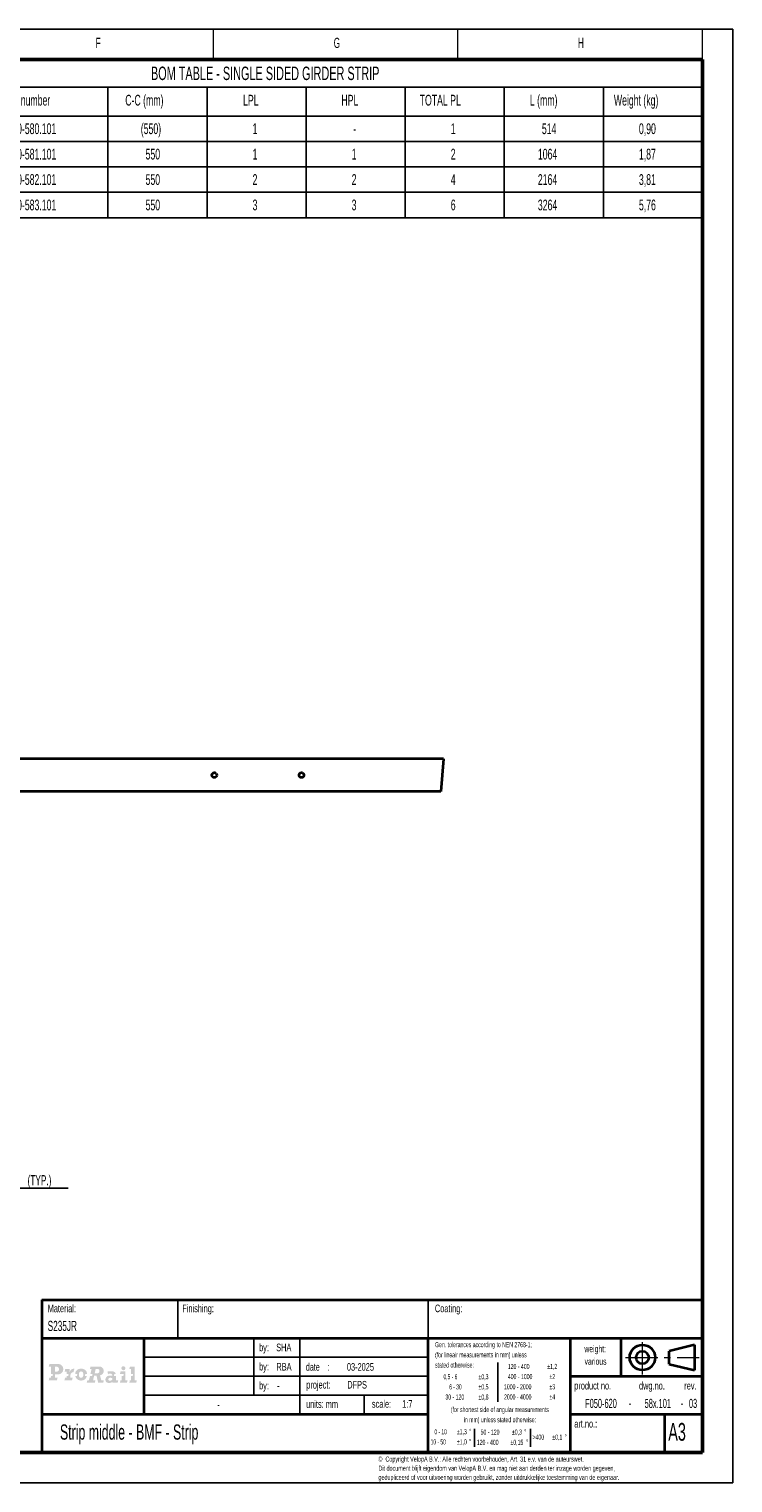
# Model space of a CAD drawing. Header units: millimetres. Extents: x 48 to 2827, y 39 to 2041.
# Tile 2 of 2: x 1858 to 2827, y 39 to 2041. Entities that reach past the tile are written whole.
import ezdxf

# ---------------------------------------------------------------- set-up
doc = ezdxf.new("R2010")
doc.units = ezdxf.units.MM
doc.header["$LTSCALE"] = 7
doc.linetypes.add('SLD-Chain', pattern=[10.16, 6.35, -1.27, 1.27, -1.27])
doc.linetypes.add('SLD-Solid', pattern=[0])
for name, color, linetype in [('-FORMAT-', 7, 'SLD-Solid'), ('-FORMAT_TEXT-', 7, 'SLD-Solid'), ('-TEXT_FORMAT-', 7, 'SLD-Solid'), ('-WEIGHT-', 7, 'SLD-Solid')]:
    doc.layers.add(name, color=color, linetype=linetype)
doc.styles.add('SLDTEXTSTYLE0', font='TXT', dxfattribs={"width": 0.638186})
doc.styles.add('SLDTEXTSTYLE1', font='TXT', dxfattribs={"width": 0.605})
doc.styles.add('SLDTEXTSTYLE2', font='TXT', dxfattribs={"width": 0.57})
doc.styles.add('SLDTEXTSTYLE3', font='TXT', dxfattribs={"width": 0.575})
doc.styles.add('SLDTEXTSTYLE4', font='TXT', dxfattribs={"width": 0.558333})
doc.dimstyles.new('SLDDIMSTYLE4', dxfattribs={"dimtxt": 14, "dimasz": 17.5, "dimexe": 0, "dimexo": 0.0625, "dimgap": 3.5, "dimtad": 0, "dimtih": 1, "dimtoh": 1, "dimdec": 1, "dimlfac": 0.285714, "dimrnd": 1e-09, "dimzin": 12, "dimdsep": 46, "dimtxsty": 'SLDTEXTSTYLE1', "dimsah": 1, "dimcen": 0, "dimadec": 0, "dimazin": 3, "dimtfac": 1, "dimtdec": 1, "dimtofl": 0, "dimtmove": 0, "dimatfit": 3, "dimfxl": 1, "dimfrac": 2, "dimtolj": 1, "dimtzin": 12, "dimarcsym": 0})

# ---------------------------------------------------------------- blocks, each defined once
blk = doc.blocks.new('SW_TABLEANNOTATION_0')
at = {"layer": '-FORMAT-', "color": 0}
for p, q in [((0, 0), (0, -37.8)), ((0, 0), (175, 0)), ((175, 0), (311.5, 0)), ((311.5, 0), (448, 0)), ((448, 0), (584.4, 0)), ((584.4, 0), (720.9, 0)), ((720.9, 0), (857.4, 0)), ((857.4, 0), (993.9, 0)), ((993.9, 0), (993.9, -37.8)), ((0, -37.8), (0, -77.7)), ((0, -37.8), (175, -37.8)), ((175, -37.8), (175, -77.7)), ((175, -37.8), (311.5, -37.8)), ((311.5, -37.8), (311.5, -77.7)), ((311.5, -37.8), (448, -37.8)), ((448, -37.8), (448, -77.7)), ((448, -37.8), (584.4, -37.8)), ((584.4, -37.8), (584.4, -77.7)), ((584.4, -37.8), (720.9, -37.8)), ((720.9, -37.8), (720.9, -77.7)), ((720.9, -37.8), (857.4, -37.8)), ((857.4, -37.8), (857.4, -77.7)), ((857.4, -37.8), (993.9, -37.8)), ((993.9, -37.8), (993.9, -77.7)), ((0, -77.7), (0, -112.7)), ((0, -77.7), (175, -77.7)), ((175, -77.7), (175, -112.7)), ((175, -77.7), (311.5, -77.7)), ((311.5, -77.7), (311.5, -112.7)), ((311.5, -77.7), (448, -77.7)), ((448, -77.7), (448, -112.7)), ((448, -77.7), (584.4, -77.7)), ((584.4, -77.7), (584.4, -112.7)), ((584.4, -77.7), (720.9, -77.7)), ((720.9, -77.7), (720.9, -112.7)), ((720.9, -77.7), (857.4, -77.7)), ((857.4, -77.7), (857.4, -112.7)), ((857.4, -77.7), (993.9, -77.7)), ((993.9, -77.7), (993.9, -112.7)), ((0, -112.7), (0, -147.7)), ((0, -112.7), (175, -112.7)), ((175, -112.7), (175, -147.7)), ((175, -112.7), (311.5, -112.7)), ((311.5, -112.7), (311.5, -147.7)), ((311.5, -112.7), (448, -112.7)), ((448, -112.7), (448, -147.7)), ((448, -112.7), (584.4, -112.7)), ((584.4, -112.7), (584.4, -147.7)), ((584.4, -112.7), (720.9, -112.7)), ((720.9, -112.7), (720.9, -147.7)), ((720.9, -112.7), (857.4, -112.7)), ((857.4, -112.7), (857.4, -147.7)), ((857.4, -112.7), (993.9, -112.7)), ((993.9, -112.7), (993.9, -147.7)), ((0, -147.7), (0, -182.7)), ((0, -147.7), (175, -147.7)), ((175, -147.7), (175, -182.7)), ((175, -147.7), (311.5, -147.7)), ((311.5, -147.7), (311.5, -182.7)), ((311.5, -147.7), (448, -147.7)), ((448, -147.7), (448, -182.7)), ((448, -147.7), (584.4, -147.7)), ((584.4, -147.7), (584.4, -182.7)), ((584.4, -147.7), (720.9, -147.7)), ((720.9, -147.7), (720.9, -182.7)), ((720.9, -147.7), (857.4, -147.7)), ((857.4, -147.7), (857.4, -182.7)), ((857.4, -147.7), (993.9, -147.7)), ((993.9, -147.7), (993.9, -182.7)), ((0, -182.7), (0, -217.7)), ((0, -182.7), (175, -182.7)), ((175, -182.7), (175, -217.7)), ((175, -182.7), (311.5, -182.7)), ((311.5, -182.7), (311.5, -217.7)), ((311.5, -182.7), (448, -182.7)), ((448, -182.7), (448, -217.7)), ((448, -182.7), (584.4, -182.7)), ((584.4, -182.7), (584.4, -217.7)), ((584.4, -182.7), (720.9, -182.7)), ((720.9, -182.7), (720.9, -217.7)), ((720.9, -182.7), (857.4, -182.7)), ((857.4, -182.7), (857.4, -217.7)), ((857.4, -182.7), (993.9, -182.7)), ((993.9, -182.7), (993.9, -217.7)), ((0, -217.7), (175, -217.7)), ((175, -217.7), (311.5, -217.7)), ((311.5, -217.7), (448, -217.7)), ((448, -217.7), (584.4, -217.7)), ((584.4, -217.7), (720.9, -217.7)), ((720.9, -217.7), (857.4, -217.7)), ((857.4, -217.7), (993.9, -217.7))]:
    blk.add_line(p, q, dxfattribs=at)
at = {"layer": '-FORMAT-', "color": 0, "attachment_point": 1, "style": 'SLDTEXTSTYLE1'}
for s, insert, char_height in [('BOM TABLE - SINGLE SIDED GIRDER STRIP', (234.2, -9.7), 18.521), ('Item number', (28.2, -48.5), 14.817), ('C-C (mm)', (198.8, -48.5), 14.82), ('LPL', (361.1, -48.5), 14.82), ('HPL', (496.5, -48.5), 14.82), ('TOTAL PL', (604.4, -48.5), 14.82), ('L (mm)', (756.2, -48.5), 14.82), ('Weight (kg)', (871.9, -48.5), 14.817), ('F50-620-580.101', (11.8, -87.8), 14.817), ('(550)', (220.2, -87.8), 14.82), ('1', (374.2, -87.8), 14.8), ('-', (512.9, -87.8), 14.8), ('1', (647.2, -87.8), 14.8), ('514', (772.7, -87.8), 14.82), ('0,90', (906.4, -87.8), 14.82), ('F50-620-581.101', (11.8, -122.8), 14.817), ('550', (226.8, -122.8), 14.82), ('1', (374.2, -122.8), 14.8), ('1', (510.7, -122.8), 14.8), ('2', (647.2, -122.8), 14.8), ('1064', (767.2, -122.8), 14.82), ('1,87', (906.4, -122.8), 14.82), ('F50-620-582.101', (11.8, -157.8), 14.817), ('550', (226.8, -157.8), 14.82), ('2', (374.2, -157.8), 14.8), ('2', (510.7, -157.8), 14.8), ('4', (647.2, -157.8), 14.8), ('2164', (767.2, -157.8), 14.82), ('3,81', (906.4, -157.8), 14.82), ('F50-620-583.101', (11.8, -192.8), 14.817), ('550', (226.8, -192.8), 14.82), ('3', (374.2, -192.8), 14.8), ('3', (510.7, -192.8), 14.8), ('6', (647.2, -192.8), 14.8), ('3264', (767.2, -192.8), 14.82), ('5,76', (906.4, -192.8), 14.82)]:
    blk.add_mtext(s, dxfattribs=dict(at, insert=insert, char_height=char_height))
blk = doc.blocks.new('_D_8')
at = {"layer": '-FORMAT-', "color": 7, "transparency": 16777216}
for p, q in [((1684.1, 552.4), (1755.6, 445.2)), ((1755.6, 445.2), (1911.3, 445.2))]:
    blk.add_line(p, q, dxfattribs=at)
blk.add_solid([(1684.1, 552.4), (1691.5, 536.3), (1696.1, 539.4)], dxfattribs=at)
at = {"layer": '-FORMAT-', "color": 7, "transparency": 16777216, "char_height": 14, "attachment_point": 1, "style": 'SLDTEXTSTYLE1'}
for s, insert in [('M8x1.25', (1776.6, 463.3)), ('(TYP.)', (1855.6, 463.3))]:
    blk.add_mtext(s, dxfattribs=dict(at, insert=insert))
blk = doc.blocks.new('ProRail logo')
h = blk.add_hatch(color=7)
h.paths.add_polyline_path([(3.09, 5.63), (0.12, 5.63), (-0.12, 4.67), (0.64, 4.67), (0.64, 2.16), (1.34, 2.16), (1.19, 1.49), (1.18, 1.49), (1.18, 1.49), (0.64, 1.49), (0.64, 0.92), (0.11, 0.92), (-0.12, -0.03), (2.73, -0.03), (2.96, 0.92), (2.06, 0.92), (2.06, 2.03), (2.97, 2.03), (3.23, 2.04), (3.46, 2.07), (3.68, 2.12), (3.88, 2.19), (4.05, 2.27), (4.21, 2.37), (4.36, 2.48), (4.48, 2.61), (4.59, 2.74), (4.68, 2.88), (4.76, 3.03), (4.82, 3.19), (4.87, 3.34), (4.9, 3.5), (4.92, 3.67), (4.93, 3.83), (4.92, 4), (4.89, 4.16), (4.86, 4.33), (4.8, 4.49), (4.74, 4.64), (4.66, 4.79), (4.56, 4.93), (4.45, 5.07), (4.33, 5.19), (4.19, 5.3), (4.04, 5.39), (3.88, 5.47), (3.7, 5.54), (3.51, 5.59), (3.31, 5.62)])
h.paths.add_polyline_path([(2.46, 2.98), (2.06, 2.98), (2.06, 4.67), (2.62, 4.67), (2.71, 4.67), (2.8, 4.66), (2.88, 4.64), (2.95, 4.61), (3.03, 4.58), (3.09, 4.54), (3.16, 4.49), (3.22, 4.44), (3.27, 4.38), (3.31, 4.32), (3.35, 4.25), (3.39, 4.17), (3.41, 4.09), (3.43, 4.01), (3.45, 3.92), (3.45, 3.82), (3.45, 3.72), (3.44, 3.62), (3.42, 3.53), (3.39, 3.45), (3.36, 3.38), (3.32, 3.31), (3.27, 3.25), (3.21, 3.19), (3.15, 3.14), (3.07, 3.1), (2.99, 3.07), (2.9, 3.04), (2.81, 3.01), (2.7, 3), (2.59, 2.99)], flags=16)
h.paths.add_polyline_path([(8.61, 3.96), (8.48, 3.96), (8.37, 3.95), (8.26, 3.93), (8.15, 3.9), (8.04, 3.86), (7.94, 3.81), (7.85, 3.75), (7.76, 3.69), (7.68, 3.62), (7.6, 3.54), (7.52, 3.45), (7.45, 3.36), (7.39, 3.26), (7.33, 3.15), (7.28, 3.03), (7.23, 2.9), (7.21, 2.9), (7.21, 3.9), (5.64, 3.9), (5.42, 2.99), (6.07, 2.99), (6.07, 2.16), (6.8, 2.16), (6.64, 1.49), (6.64, 1.49), (6.07, 1.49), (6.07, 0.87), (5.56, 0.87), (5.34, -0.04), (7.98, -0.04), (8.19, 0.87), (7.35, 0.87), (7.35, 1.28), (7.35, 1.44), (7.36, 1.58), (7.39, 1.72), (7.42, 1.86), (7.46, 1.99), (7.51, 2.11), (7.57, 2.22), (7.63, 2.33), (7.7, 2.43), (7.78, 2.51), (7.86, 2.59), (7.95, 2.65), (8.05, 2.7), (8.15, 2.74), (8.25, 2.76), (8.36, 2.77), (8.48, 2.77), (8.81, 3.96)])
h.paths.add_polyline_path([(12.62, 2.17), (13.21, 2.17), (13.18, 2.39), (13.14, 2.6), (13.08, 2.79), (13, 2.97), (12.91, 3.13), (12.81, 3.28), (12.69, 3.42), (12.55, 3.54), (12.41, 3.65), (12.25, 3.75), (12.09, 3.82), (11.91, 3.89), (11.73, 3.94), (11.54, 3.98), (11.34, 4), (11.14, 4), (10.95, 4), (10.76, 3.98), (10.57, 3.94), (10.4, 3.9), (10.22, 3.83), (10.06, 3.76), (9.9, 3.67), (9.75, 3.56), (9.62, 3.44), (9.5, 3.3), (9.39, 3.15), (9.29, 2.99), (9.21, 2.81), (9.14, 2.61), (9.1, 2.4), (9.08, 2.17), (9.84, 2.17), (9.68, 1.5), (9.12, 1.5), (9.16, 1.31), (9.22, 1.14), (9.29, 0.98), (9.38, 0.82), (9.47, 0.68), (9.58, 0.54), (9.7, 0.42), (9.82, 0.31), (9.96, 0.21), (10.11, 0.12), (10.26, 0.05), (10.42, -0.01), (10.59, -0.06), (10.77, -0.1), (10.95, -0.12), (11.14, -0.13), (11.33, -0.12), (11.52, -0.09), (11.7, -0.06), (11.87, -0.01), (12.04, 0.06), (12.19, 0.14), (12.34, 0.22), (12.47, 0.33), (12.6, 0.44), (12.72, 0.56), (12.82, 0.7), (12.91, 0.84), (12.99, 0.99), (13.06, 1.15), (13.12, 1.32), (13.16, 1.5), (12.46, 1.5)])
h.paths.add_polyline_path([(11.14, 0.85), (11.05, 0.85), (10.96, 0.87), (10.88, 0.89), (10.81, 0.92), (10.74, 0.96), (10.68, 1.01), (10.62, 1.07), (10.57, 1.13), (10.52, 1.21), (10.48, 1.29), (10.44, 1.38), (10.42, 1.47), (10.39, 1.57), (10.38, 1.68), (10.37, 1.8), (10.36, 1.92), (10.37, 2.05), (10.38, 2.17), (10.39, 2.28), (10.41, 2.39), (10.44, 2.49), (10.48, 2.58), (10.52, 2.66), (10.56, 2.74), (10.61, 2.81), (10.67, 2.86), (10.74, 2.91), (10.8, 2.95), (10.88, 2.99), (10.96, 3.01), (11.04, 3.02), (11.14, 3.03), (11.23, 3.02), (11.31, 3.01), (11.39, 2.99), (11.47, 2.95), (11.54, 2.91), (11.6, 2.86), (11.67, 2.81), (11.72, 2.74), (11.77, 2.67), (11.81, 2.59), (11.84, 2.5), (11.87, 2.4), (11.89, 2.3), (11.91, 2.19), (11.92, 2.07), (11.92, 1.94), (11.92, 1.82), (11.91, 1.7), (11.89, 1.59), (11.87, 1.48), (11.84, 1.38), (11.81, 1.29), (11.77, 1.21), (11.72, 1.14), (11.67, 1.07), (11.6, 1.01), (11.54, 0.96), (11.47, 0.92), (11.39, 0.89), (11.31, 0.87), (11.23, 0.85)], flags=16)
h.paths.add_polyline_path([(18.19, -0.03), (17.7, 1.69), (17.87, 1.72), (18.03, 1.76), (18.17, 1.82), (18.3, 1.89), (18.42, 1.97), (18.53, 2.06), (18.62, 2.16), (18.7, 2.27), (18.78, 2.38), (18.84, 2.5), (18.89, 2.62), (18.93, 2.74), (18.96, 2.86), (18.99, 2.98), (19, 3.1), (19.01, 3.22), (19, 3.35), (18.98, 3.48), (18.96, 3.61), (18.92, 3.75), (18.86, 3.88), (18.8, 4), (18.72, 4.13), (18.63, 4.24), (18.53, 4.35), (18.41, 4.45), (18.27, 4.53), (18.12, 4.61), (17.95, 4.67), (17.77, 4.71), (17.57, 4.74), (17.36, 4.75), (14.42, 4.75), (14.22, 3.87), (14.78, 3.87), (14.39, 2.17), (15.14, 2.17), (14.98, 1.5), (14.24, 1.5), (13.88, -0.03), (13.32, -0.03), (13.11, -0.91), (15.91, -0.91), (16.13, -0.03), (15.31, -0.03), (15.69, 1.61), (16.48, 1.61), (17.1, -0.91), (18.84, -0.91), (19.05, -0.03)])
h.paths.add_polyline_path([(16.46, 2.33), (15.85, 2.33), (16.21, 3.87), (16.86, 3.87), (16.93, 3.86), (17, 3.86), (17.07, 3.84), (17.13, 3.83), (17.19, 3.8), (17.25, 3.78), (17.3, 3.74), (17.35, 3.71), (17.39, 3.66), (17.43, 3.62), (17.46, 3.56), (17.48, 3.5), (17.51, 3.44), (17.52, 3.37), (17.53, 3.3), (17.54, 3.22), (17.53, 3.1), (17.51, 3), (17.49, 2.89), (17.45, 2.8), (17.4, 2.72), (17.35, 2.65), (17.28, 2.58), (17.21, 2.53), (17.14, 2.48), (17.05, 2.44), (16.97, 2.41), (16.87, 2.38), (16.77, 2.36), (16.67, 2.34), (16.57, 2.34)], flags=16)
h.paths.add_polyline_path([(23.21, 2.16), (23.17, 2.28), (23.12, 2.4), (23.06, 2.5), (23, 2.59), (22.92, 2.68), (22.84, 2.76), (22.74, 2.83), (22.63, 2.89), (22.52, 2.95), (22.39, 2.99), (22.26, 3.03), (22.11, 3.07), (21.96, 3.09), (21.79, 3.11), (21.61, 3.12), (21.42, 3.12), (21.34, 3.12), (21.26, 3.12), (21.18, 3.12), (21.1, 3.11), (21.03, 3.1), (20.95, 3.1), (20.88, 3.09), (20.81, 3.08), (20.74, 3.06), (20.67, 3.05), (20.61, 3.04), (20.54, 3.02), (20.48, 3), (20.42, 2.98), (20.36, 2.96), (20.3, 2.94), (20.44, 2.35), (20.52, 2.05), (20.56, 2.08), (20.61, 2.11), (20.65, 2.14), (20.69, 2.16), (20.73, 2.19), (20.78, 2.21), (20.82, 2.23), (20.86, 2.25), (20.91, 2.27), (20.95, 2.28), (21, 2.29), (21.04, 2.3), (21.09, 2.31), (21.14, 2.32), (21.19, 2.32), (21.25, 2.32), (21.33, 2.32), (21.41, 2.31), (21.48, 2.29), (21.55, 2.27), (21.62, 2.24), (21.68, 2.21), (21.74, 2.17), (21.79, 2.13), (21.84, 2.08), (21.88, 2.03), (21.91, 1.97), (21.94, 1.91), (21.97, 1.85), (21.98, 1.78), (21.99, 1.71), (22, 1.63), (21.99, 1.5), (21.92, 1.52), (21.85, 1.54), (21.79, 1.55), (21.74, 1.56), (21.69, 1.58), (21.64, 1.58), (21.59, 1.59), (21.55, 1.6), (21.5, 1.6), (21.46, 1.61), (21.41, 1.61), (21.36, 1.61), (21.3, 1.61), (21.24, 1.61), (21.18, 1.61), (21.11, 1.6), (20.93, 1.59), (20.77, 1.56), (20.62, 1.52), (20.47, 1.47), (20.34, 1.4), (20.22, 1.32), (20.11, 1.24), (20.01, 1.14), (19.92, 1.04), (19.84, 0.93), (19.77, 0.81), (19.72, 0.68), (19.67, 0.55), (19.64, 0.42), (19.62, 0.28), (19.62, 0.14), (19.62, 0.01), (19.64, -0.11), (19.67, -0.23), (19.7, -0.33), (19.75, -0.43), (19.81, -0.52), (19.88, -0.61), (19.96, -0.68), (20.05, -0.75), (20.15, -0.81), (20.26, -0.86), (20.38, -0.9), (20.5, -0.93), (20.64, -0.95), (20.78, -0.97), (20.93, -0.97), (21, -0.97), (21.07, -0.97), (21.14, -0.96), (21.21, -0.95), (21.27, -0.94), (21.34, -0.92), (21.41, -0.91), (21.47, -0.89), (21.54, -0.86), (21.6, -0.83), (21.66, -0.8), (21.73, -0.77), (21.8, -0.73), (21.86, -0.69), (21.93, -0.65), (22, -0.6), (22, -0.91), (23.87, -0.91), (24.08, 0), (23.27, 0), (23.27, 1.48), (22.53, 1.48), (22.7, 2.16)])
h.paths.add_polyline_path([(22, 0.22), (21.94, 0.17), (21.88, 0.12), (21.82, 0.07), (21.77, 0.03), (21.72, -0.01), (21.67, -0.04), (21.62, -0.07), (21.58, -0.1), (21.53, -0.12), (21.48, -0.14), (21.44, -0.15), (21.4, -0.17), (21.35, -0.18), (21.31, -0.18), (21.26, -0.19), (21.22, -0.19), (21.15, -0.18), (21.09, -0.18), (21.03, -0.16), (20.98, -0.15), (20.92, -0.13), (20.88, -0.1), (20.83, -0.07), (20.79, -0.04), (20.75, 0), (20.72, 0.04), (20.69, 0.08), (20.66, 0.13), (20.65, 0.18), (20.63, 0.23), (20.62, 0.28), (20.62, 0.34), (20.62, 0.39), (20.63, 0.44), (20.65, 0.49), (20.67, 0.53), (20.69, 0.58), (20.72, 0.62), (20.76, 0.66), (20.8, 0.69), (20.84, 0.72), (20.89, 0.75), (20.94, 0.77), (21, 0.79), (21.06, 0.81), (21.13, 0.82), (21.2, 0.83), (21.27, 0.83), (21.31, 0.83), (21.35, 0.83), (21.38, 0.83), (21.42, 0.82), (21.46, 0.82), (21.51, 0.81), (21.55, 0.81), (21.59, 0.8), (21.64, 0.78), (21.68, 0.77), (21.73, 0.75), (21.78, 0.73), (21.83, 0.71), (21.89, 0.68), (21.94, 0.65), (22, 0.61)], flags=16)
h.paths.add_polyline_path([(25.87, 3.47), (25.94, 3.47), (26, 3.48), (26.07, 3.5), (26.13, 3.52), (26.2, 3.55), (26.25, 3.59), (26.31, 3.63), (26.35, 3.67), (26.4, 3.72), (26.44, 3.78), (26.47, 3.83), (26.5, 3.89), (26.53, 3.96), (26.54, 4.02), (26.55, 4.09), (26.56, 4.16), (26.55, 4.24), (26.54, 4.3), (26.53, 4.37), (26.5, 4.43), (26.47, 4.49), (26.44, 4.55), (26.4, 4.6), (26.35, 4.65), (26.31, 4.69), (26.25, 4.73), (26.2, 4.77), (26.13, 4.79), (26.07, 4.82), (26, 4.83), (25.94, 4.84), (25.87, 4.85), (25.79, 4.84), (25.73, 4.83), (25.66, 4.82), (25.6, 4.79), (25.54, 4.77), (25.48, 4.73), (25.43, 4.69), (25.38, 4.65), (25.34, 4.6), (25.3, 4.55), (25.26, 4.49), (25.24, 4.43), (25.21, 4.37), (25.2, 4.3), (25.19, 4.24), (25.18, 4.16), (25.19, 4.09), (25.2, 4.02), (25.21, 3.96), (25.24, 3.89), (25.26, 3.83), (25.3, 3.78), (25.34, 3.72), (25.38, 3.67), (25.43, 3.63), (25.48, 3.59), (25.54, 3.55), (25.6, 3.52), (25.66, 3.5), (25.73, 3.48), (25.79, 3.47)])
h.paths.add_polyline_path([(26.49, 0), (26.49, 3.04), (24.87, 3.04), (24.67, 2.16), (26.01, 2.16), (25.85, 1.49), (25.22, 1.49), (25.22, 0), (24.87, 0), (24.65, -0.91), (27.12, -0.91), (27.32, 0)])
h.paths.add_polyline_path([(29.79, 0), (29.79, 4.71), (28.13, 4.71), (27.92, 3.84), (28.51, 3.84), (28.51, 2.16), (29.27, 2.16), (29.1, 1.48), (28.51, 1.48), (28.51, 0), (28.12, 0), (27.92, -0.91), (30.34, -0.91), (30.56, 0)])
blk = doc.blocks.new('A$C4c5475e6')
blk.add_blockref('ProRail logo', (-30.23, 0.72))

msp = doc.modelspace()

# ---------------------------------------------------------------- linework, layer by layer
at = {"layer": '-FORMAT-', "lineweight": 25}
for p, q in [((2827.200711, 2041.485643), (48.200711, 2041.485643)), ((2827.200711, 39.485643), (2827.200711, 2041.485643)), ((2062.512926, 238.985643), (2062.512926, 291.485643)), ((2062.512926, 238.985643), (2062.512926, 291.485643)), ((2407.57974, 238.985643), (2407.57974, 291.485643)), ((2230.79299, 133.985643), (2230.79299, 238.985643)), ((2230.79299, 133.985643), (2230.79299, 238.985643)), ((2015.824283, 212.735643), (2407.57974, 212.735643)), ((2015.824283, 186.485643), (2407.57974, 186.485643)), ((2015.824283, 160.235643), (2407.57974, 160.235643)), ((2319.186365, 133.985643), (2319.186365, 160.235643)), ((2319.186365, 133.985643), (2319.186365, 160.235643)), ((48.200711, 39.485643), (2827.200711, 39.485643))]:
    msp.add_line(p, q, dxfattribs=at)
at = {"layer": '-FORMAT-', "lineweight": 18}
for p, q in [((2111.450711, 1999.485643), (2111.450711, 2041.485643)), ((2448.325711, 1999.485643), (2448.325711, 2041.485643)), ((2785.200711, 1999.485643), (2785.200711, 2041.485643))]:
    msp.add_line(p, q, dxfattribs=at)
at = {"layer": '-FORMAT-', "lineweight": 50}
for p, q in [((2785.200711, 1999.485643), (90.200711, 1999.485643)), ((2785.200711, 81.485643), (2785.200711, 1999.485643)), ((90.200711, 81.485643), (2785.200711, 81.485643))]:
    msp.add_line(p, q, dxfattribs=at)
at = {"layer": '-FORMAT-', "lineweight": 35}
for p, q in [((1875.200711, 291.485643), (2785.200711, 291.485643)), ((1875.200711, 291.485643), (1875.200711, 81.485643)), ((1875.200711, 238.985643), (2785.200711, 238.985643)), ((2015.824283, 238.985643), (2015.824283, 133.985643)), ((2015.824283, 238.985643), (2015.824283, 133.985643)), ((2407.57974, 81.485643), (2407.57974, 238.985643)), ((2603.200711, 238.985643), (2603.200711, 81.485643)), ((2673.200711, 186.485643), (2673.200711, 238.985643)), ((2774.246785, 229.721986), (2739.246785, 220.971986)), ((2739.246785, 202.976633), (2739.246785, 220.971986)), ((2774.246785, 229.721986), (2774.246785, 194.721986)), ((2739.246785, 202.976633), (2774.246785, 194.721986)), ((2603.200711, 186.485643), (2785.200711, 186.485643)), ((1875.200711, 133.985643), (2407.57974, 133.985643)), ((2603.200711, 133.985643), (2785.200711, 133.985643)), ((2732.700711, 133.985643), (2732.700711, 81.485643))]:
    msp.add_line(p, q, dxfattribs=at)
at = {"layer": '-FORMAT-'}
for p, q in [((2167.418606, 238.985643), (2167.418606, 160.235643)), ((2503.354941, 205.43487), (2503.354941, 151.364846)), ((2471.346983, 113.740877), (2471.346983, 89.062497)), ((2548.124166, 113.740877), (2548.124166, 89.062497))]:
    msp.add_line(p, q, dxfattribs=at)
at = {"layer": '-FORMAT-', "linetype": 'SLD-Chain', "lineweight": 18}
for p, q in [((2702.538023, 188.813864), (2702.538023, 235.630108)), ((2679.102699, 212.221986), (2780.899111, 212.221986))]:
    msp.add_line(p, q, dxfattribs=at)
at = {"layer": '-FORMAT-', "lineweight": 35}
for radius in [17.5, 8.75]:
    msp.add_circle((2702.538023, 212.221986), radius, dxfattribs=at)
at = {"color": 7, "linetype": 'SLD-Solid', "lineweight": 35}
for p, q in [((2428.591858, 1036.697028), (268.528848, 1036.697028)), ((2428.591858, 1036.697028), (2424.654869, 991.697028)), ((2424.654869, 991.697028), (264.591858, 991.697028))]:
    msp.add_line(p, q, dxfattribs=at)
for centre in [(2112.841858, 1014.197028), (2232.841858, 1014.197028)]:
    msp.add_circle(centre, 3.4, dxfattribs=at)
at = {"color": 7, "linetype": 'SLD-Solid', "lineweight": 18}
for centre in [(2112.841858, 1014.197028), (2232.841858, 1014.197028)]:
    msp.add_arc(centre, 4, 75, 345, dxfattribs=at)

# ---------------------------------------------------------------- block references
at = {"layer": '-FORMAT-'}
msp.add_blockref('SW_TABLEANNOTATION_0', (1791.30566, 1999.485643), dxfattribs=at)
at = {"xscale": 3.958500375, "yscale": 3.958500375, "zscale": 3.958500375}
msp.add_blockref('A$C4c5475e6', (2004.816642, 178.129325), dxfattribs=at)

# ---------------------------------------------------------------- texts
at = {"layer": '-FORMAT_TEXT-'}
for s, insert, char_height, attachment_point, style in [('F', (1952.732434, 2029.474966), 14, 2, 'SLDTEXTSTYLE1'), ('G', (2281.659518, 2029.474966), 14, 2, 'SLDTEXTSTYLE1'), ('H', (2617.765657, 2029.494926), 14, 2, 'SLDTEXTSTYLE1'), ('©  Copyright VelopA B.V.: Alle rechten voorbehouden, Art. 31 e.v. van de auteurswet.', (2338.833106, 75.779107), 7, 1, 'SLDTEXTSTYLE0'), ('Dit document blijft eigendom van VelopA B.V. en mag niet aan derden ter inzage worden gegeven,', (2338.833106, 63.235107), 7, 1, 'SLDTEXTSTYLE0'), ('gedupliceerd of voor uitvoering worden gebruikt, zonder uitdrukkelijke toestemming van de eigenaar.', (2338.833106, 50.691107), 7, 1, 'SLDTEXTSTYLE0')]:
    msp.add_mtext(s, dxfattribs=dict(at, insert=insert, char_height=char_height, attachment_point=attachment_point, style=style))
at = {"layer": '-TEXT_FORMAT-'}
for s, insert, char_height, attachment_point, style in [('Material:', (1883.223835, 285.070351), 10.5, 1, 'SLDTEXTSTYLE1'), ('Finishing:', (2068.653902, 285.070351), 10.5, 1, 'SLDTEXTSTYLE1'), ('Coating:', (2416.61485, 285.070351), 10.5, 1, 'SLDTEXTSTYLE1'), ('S235JR', (1883.223835, 262.661237), 14, 1, 'SLDTEXTSTYLE1'), ('by:', (2174.410744, 231.349066), 10.5, 1, 'SLDTEXTSTYLE1'), ('SHA', (2198.035206, 231.349066), 10.5, 1, 'SLDTEXTSTYLE1'), ('Gen. tolerances according to NEN 2768-1;', (2416.816847, 233.404095), 7, 1, 'SLDTEXTSTYLE1'), ('by:', (2174.410744, 204.883282), 10.5, 1, 'SLDTEXTSTYLE1'), ('RBA', (2198.30659, 204.707798), 10.5, 1, 'SLDTEXTSTYLE1'), ('date    :', (2238.909226, 204.464309), 10.5, 1, 'SLDTEXTSTYLE4'), ('03-2025', (2295.424825, 204.46431), 10.5, 1, 'SLDTEXTSTYLE1'), ('stated otherwise:', (2416.816847, 205.404093), 7, 1, 'SLDTEXTSTYLE1'), ('(for lineair measurements in mm) unless', (2416.816847, 219.404094), 7, 1, 'SLDTEXTSTYLE1'), ('120 - 400', (2517.083942, 203.381777), 7, 1, 'SLDTEXTSTYLE1'), ('±1,2', (2578.317764, 203.381779), 7, 2, 'SLDTEXTSTYLE1'), ('project:', (2239.408206, 179.917226), 10.5, 1, 'SLDTEXTSTYLE1'), ('0,5 - 6', (2428.514316, 189.259512), 7, 1, 'SLDTEXTSTYLE3'), ('±0,3', (2483.640598, 189.259512), 7, 2, 'SLDTEXTSTYLE1'), ('400 - 1000', (2517.083942, 189.381776), 7, 1, 'SLDTEXTSTYLE1'), ('±2', (2578.390681, 189.381778), 7, 2, 'SLDTEXTSTYLE1'), ('by:', (2174.410744, 178.824357), 10.5, 1, 'SLDTEXTSTYLE1'), ('-', (2199.194963, 178.648873), 10.5, 1, 'SLDTEXTSTYLE1'), ('DFPS', (2295.923805, 179.917227), 10.5, 1, 'SLDTEXTSTYLE1'), ('30 - 120', (2431.139316, 161.259511), 7, 1, 'SLDTEXTSTYLE1'), ('6 - 30', (2436.389316, 175.259511), 7, 1, 'SLDTEXTSTYLE2'), ('±0,5', (2483.640598, 175.259511), 7, 2, 'SLDTEXTSTYLE1'), ('±0,8', (2483.640598, 161.259511), 7, 2, 'SLDTEXTSTYLE1'), ('2000 - 4000', (2511.833942, 161.381775), 7, 1, 'SLDTEXTSTYLE1'), ('1000 - 2000', (2511.833942, 175.381776), 7, 1, 'SLDTEXTSTYLE1'), ('±3', (2578.390681, 175.381777), 7, 2, 'SLDTEXTSTYLE1'), ('±4', (2578.390681, 161.381777), 7, 2, 'SLDTEXTSTYLE1'), ('product no.', (2608.613271, 178.641119), 10.5, 1, 'SLDTEXTSTYLE1'), ('dwg.no.', (2697.828562, 178.615789), 10.5, 1, 'SLDTEXTSTYLE1'), ('rev.', (2760.217377, 178.615789), 10.5, 1, 'SLDTEXTSTYLE1'), ('-', (2116.753011, 152.59401), 10.5, 1, 'SLDTEXTSTYLE1'), ('units: mm', (2239.174112, 153.32314), 10.5, 1, 'SLDTEXTSTYLE1'), ('scale:', (2329.825329, 153.529976), 10.5, 1, 'SLDTEXTSTYLE1'), ('1:7', (2371.682195, 153.529976), 10.5, 1, 'SLDTEXTSTYLE1'), ('(for shortest side of angular measurements', (2506.096015, 144.022265), 7, 2, 'SLDTEXTSTYLE1'), ('F050-620', (2645.44822, 155.271043), 12.6, 2, 'SLDTEXTSTYLE1'), ('-', (2683.636202, 156.632405), 14, 1, 'SLDTEXTSTYLE1'), ('58x.101', (2723.721267, 155.271043), 12.6, 2, 'SLDTEXTSTYLE1'), ('-', (2754.976101, 156.632405), 14, 1, 'SLDTEXTSTYLE1'), ('03', (2772.257741, 155.271043), 12.6, 2, 'SLDTEXTSTYLE1'), ('  Strip middle - BMF - Strip', (1890.69337, 120.066115), 21, 1, 'SLDTEXTSTYLE1'), ('in mm) unless stated otherwise:', (2506.195673, 130.022264), 7, 2, 'SLDTEXTSTYLE1'), ('art.no.:', (2608.613271, 126.207046), 10.5, 1, 'SLDTEXTSTYLE1'), ('A3', (2738.146767, 122.095791), 24.5, 1, 'SLDTEXTSTYLE1'), ('0 - 10', (2416.040452, 113.454624), 7, 1, 'SLDTEXTSTYLE2'), ('±1,3', (2453.759305, 113.511985), 7, 2, 'SLDTEXTSTYLE1'), ('±1,0', (2453.759305, 99.454623), 7, 2, 'SLDTEXTSTYLE1'), ('°', (2465.186866, 113.980994), 7.408333, 2, 'SLDTEXTSTYLE1'), ('°', (2465.186866, 99.923632), 7.408333, 2, 'SLDTEXTSTYLE1'), ('50 - 120', (2479.642409, 112.911615), 7, 1, 'SLDTEXTSTYLE1'), ('±0,3', (2529.618001, 112.968977), 7, 2, 'SLDTEXTSTYLE1'), ('°', (2541.045563, 113.437985), 7.408333, 2, 'SLDTEXTSTYLE1'), ('>400', (2551.154766, 106.065107), 7, 1, 'SLDTEXTSTYLE1'), ('±0,1', (2585.262634, 106.065107), 7, 2, 'SLDTEXTSTYLE1'), ('°', (2596.690196, 106.534115), 7.408333, 2, 'SLDTEXTSTYLE1'), ('10 - 50', (2410.790452, 99.454623), 7, 1, 'SLDTEXTSTYLE3'), ('120 - 400', (2474.392409, 98.911615), 7, 1, 'SLDTEXTSTYLE1'), ('±0,15', (2529.56939, 98.911615), 7, 2, 'SLDTEXTSTYLE1'), ('°', (2543.719172, 99.380623), 7.408333, 2, 'SLDTEXTSTYLE1')]:
    msp.add_mtext(s, dxfattribs=dict(at, insert=insert, char_height=char_height, attachment_point=attachment_point, style=style))
at = {"layer": '-WEIGHT-', "char_height": 9.2604167, "attachment_point": 2, "style": 'SLDTEXTSTYLE1'}
for s, insert in [('weight:', (2637.450453, 228.744816)), ('various', (2637.975639, 211.458705))]:
    msp.add_mtext(s, dxfattribs=dict(at, insert=insert))

# ---------------------------------------------------------------- dimensions: what is measured, and where the dimension line sits
at = {"layer": '-FORMAT-', "color": 7}
dim = msp.add_diameter_dim_2p(p1=(1668.530478, 575.706613), p2=(1684.073227, 552.416638), text='M8x1.25 (TYP.)', dimstyle='SLDDIMSTYLE4', override={"dimpost": '<>'}, dxfattribs=at)
dim.commit()
dim.dimension.update_dxf_attribs({"geometry": '_D_8', "text_midpoint": (1843.931479, 455.987597), "dimtype": 163})

doc.saveas('drawing.dxf')
